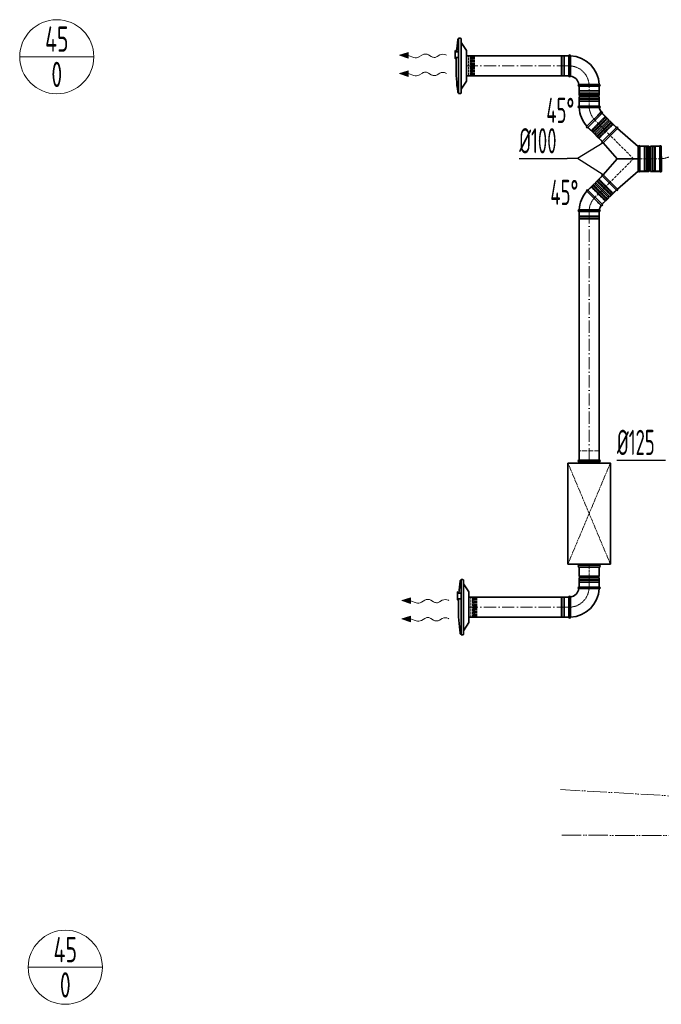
# Model space of a CAD drawing. Header units: millimetres. Extents: x 7400 to 85045, y 24168 to 123018.
# Tile 22 of 79: x 31108 to 34282, y 59615 to 64490. Entities that reach past the tile are written whole.
import ezdxf
from ezdxf.enums import TextEntityAlignment as Align

# ---------------------------------------------------------------- set-up
doc = ezdxf.new("R2010")
doc.units = ezdxf.units.MM
for name, pattern in [('ACAD_ISO02W100', [15, 12, -3]), ('ACAD_ISO05W100', [33, 24, -3, 0, -3, 0, -3]), ('ACAD_ISO10W100', [18, 12, -3, 0, -3]), ('phl_thick', [0])]:
    doc.linetypes.add(name, pattern=pattern)
for name, color, linetype, lineweight in [('VZT_01 SUP (PŘÍVOD) - OBRYS', 5, 'Continuous', 35), ('VZT_02 SUP (PŘÍVOD) - OSA', 5, 'ACAD_ISO10W100', 5), ('VZT_30 DISTRIBUČNÍ PRVKY - OBRYS', 1, 'Continuous', 35), ('VZT_35 TLUMIČE HLUKU - OBRYS', 1, 'Continuous', 35), ('VZT_36 TLUMIČE HLUKU - OSA', 1, 'ACAD_ISO10W100', 5), ('VZT_37 TLUMIČE HLUKU - DETAIL', 8, 'ACAD_ISO02W100', 5), ('VZT_52 POPIS - DISTRIBUCE', 7, 'Continuous', 5), ('VZT_60_KOTY - DIMENZE', 7, 'Continuous', 5), ('VZT_POŽADAVKY NA STAVBU - PODHLEDY', 4, 'ACAD_ISO05W100', 5)]:
    doc.layers.add(name, color=color, linetype=linetype, lineweight=lineweight)
for name, color, linetype, lineweight, plot in [('VZT_03 SUP (PŘÍVOD) - NETISK', 8, 'ACAD_ISO02W100', 5, False), ('VZT_34 DISTRIBUČNÍ PRVKY - NETISK', 8, 'ACAD_ISO02W100', 5, False), ('VZT_39 TLUMIČE HLUKU - NETISK', 8, 'ACAD_ISO02W100', 5, False)]:
    doc.layers.add(name, color=color, linetype=linetype, lineweight=lineweight, plot=plot)
doc.styles.add('EVORA_125', font='isocp.shx', dxfattribs={"width": 0.6, "height": 125})
doc.styles.add('JS', font='isocp.shx', dxfattribs={"width": 0.6, "height": 125})

msp = doc.modelspace()

# ---------------------------------------------------------------- linework, layer by layer
at = {"color": 0, "lineweight": 13}
for p, q in [((32986.4, 64313.9), (33029.6, 64327.2)), ((33029.2, 64299.3), (32986.4, 64313.9)), ((33029.2, 64299.3), (33029.4, 64313.3)), ((33029.6, 64327.2), (33029.4, 64313.3)), ((33029.4, 64313.3), (33058, 64303.6)), ((33083.4, 64305.8), (33100, 64316.2)), ((33130.9, 64315.8), (33142.9, 64307.8)), ((33173.8, 64307.4), (33186.8, 64315.6)), ((32986.4, 64223.9), (33029.6, 64237.2)), ((33029.2, 64209.3), (32986.4, 64223.9)), ((33029.2, 64209.3), (33029.4, 64223.3)), ((33029.6, 64237.2), (33029.4, 64223.3)), ((33029.4, 64223.3), (33058, 64213.6)), ((33083.4, 64215.8), (33100, 64226.2)), ((33130.9, 64225.8), (33142.9, 64217.8)), ((33173.8, 64217.4), (33186.8, 64225.6)), ((32998.1, 61613.6), (33041.3, 61626.9)), ((33041.3, 61626.9), (33041.1, 61613)), ((33041, 61599), (32998.1, 61613.6)), ((33041, 61599), (33041.1, 61613)), ((33041.1, 61613), (33069.8, 61603.3)), ((33095.2, 61605.5), (33111.7, 61615.9)), ((33142.7, 61615.5), (33154.6, 61607.5)), ((33185.6, 61607.1), (33198.6, 61615.3)), ((32998.1, 61523.6), (33041.3, 61536.9)), ((33041.3, 61536.9), (33041.1, 61523)), ((33041, 61509), (32998.1, 61523.6)), ((33041, 61509), (33041.1, 61523)), ((33041.1, 61523), (33069.8, 61513.3)), ((33095.2, 61515.5), (33111.7, 61525.9)), ((33142.7, 61525.5), (33154.6, 61517.5)), ((33185.6, 61517.1), (33198.6, 61525.3))]:
    msp.add_line(p, q, dxfattribs=at)
at = {"lineweight": 13}
for p, q in [((33216.9, 64315.7), (33220, 64313.9)), ((33216.9, 64225.7), (33220, 64223.9)), ((33228.7, 61615.4), (33231.8, 61613.6)), ((33228.7, 61525.4), (33231.8, 61523.6))]:
    msp.add_line(p, q, dxfattribs=at)
at = {"color": 0, "lineweight": 13, "extrusion": (0, 0, -1)}
for centre, start_param, end_param in [((33115.3, 64306.7), 0.766537, 2.375056), ((33158.5, 64317), 3.908129, 5.516649), ((33202.2, 64306.1), 0.766537, 2.320574), ((33068.1, 64315.4), 3.908129, 5.191299), ((33068.1, 64225.4), 3.908129, 5.191299), ((33115.3, 64216.7), 0.766537, 2.375056), ((33158.5, 64227), 3.908129, 5.516649), ((33202.2, 64216.1), 0.766537, 2.320574), ((33079.8, 61615.1), 3.908129, 5.191299), ((33127.1, 61606.4), 0.766537, 2.375056), ((33170.2, 61616.7), 3.908129, 5.516649), ((33213.9, 61605.8), 0.766537, 2.320574), ((33127.1, 61516.4), 0.766537, 2.375056), ((33213.9, 61515.8), 0.766537, 2.320574), ((33079.8, 61525.1), 3.908129, 5.191299), ((33170.2, 61526.7), 3.908129, 5.516649)]:
    msp.add_ellipse(centre, major_axis=(-21.5, 0.3), ratio=0.625, start_param=start_param, end_param=end_param, dxfattribs=at)
at = {"color": 0, "lineweight": 13}
for points in [[(33029.2, 64299.3), (33029.6, 64327.2), (32986.4, 64313.9)], [(33029.2, 64209.3), (33029.6, 64237.2), (32986.4, 64223.9)], [(33041, 61599), (33041.3, 61626.9), (32998.1, 61613.6)], [(33041, 61509), (33041.3, 61536.9), (32998.1, 61523.6)]]:
    msp.add_solid(points, dxfattribs=at)
at = {"layer": 'VZT_01 SUP (PŘÍVOD) - OBRYS'}
for p, q in [((33825.3, 64311.6), (33825.3, 64211.6)), ((33833.3, 64311.6), (33833.3, 64261.4)), ((33875.3, 64161.6), (33975.3, 64161.6)), ((33875.3, 64116.1), (33875.3, 64161.6)), ((33875.3, 64161.6), (33975.3, 64161.6)), ((33975.3, 64169.6), (33925.2, 64169.6)), ((33975.3, 64116.1), (33975.3, 64161.6)), ((33875.3, 64116.1), (33975.3, 64116.1)), ((33875.3, 64108.1), (33975.3, 64108.1)), ((33875.3, 64062.6), (33875.3, 64108.1)), ((33875.3, 64062.6), (33975.3, 64062.6)), ((33975.3, 64062.6), (33875.3, 64062.6)), ((33975.3, 64062.6), (33975.3, 64108.1)), ((33875.3, 64054.6), (33925.5, 64054.6)), ((33919.3, 63956.5), (33990, 64027.2)), ((33919.3, 63956.5), (33990, 64027.2)), ((34022.2, 63995.1), (33990, 64027.2)), ((33913.6, 63962.2), (33949.1, 63997.6)), ((33951.4, 63924.4), (34022.2, 63995.1)), ((33957.1, 63918.7), (34027.8, 63989.4)), ((34060, 63957.2), (34027.8, 63989.4)), ((33951.4, 63924.4), (33919.3, 63956.5)), ((33989.3, 63886.5), (33957.1, 63918.7)), ((33989.3, 63886.5), (34060, 63957.2)), ((34060, 63957.2), (33989.3, 63886.5)), ((33994.5, 63880.5), (34066, 63952)), ((34066, 63952), (34167.8, 63863)), ((33994.5, 63880.5), (34063.5, 63801.7)), ((34167.8, 63861.8), (34167.8, 63863)), ((34167.8, 63741.5), (34167.8, 63861.8)), ((34175.8, 63864.2), (34175.8, 63739.2)), ((34175.8, 63864.2), (34221.3, 63864.2)), ((34175.8, 63739.2), (34175.8, 63864.2)), ((34221.3, 63864.2), (34221.3, 63739.2)), ((34229.3, 63864.2), (34229.3, 63739.2)), ((34229.3, 63864.2), (34274.8, 63864.2)), ((34274.8, 63864.2), (34274.8, 63739.2)), ((34274.8, 63864.2), (34274.8, 63739.2)), ((33994.5, 63722.8), (34063.5, 63801.7)), ((34063.5, 63801.7), (34139, 63801.7)), ((34139, 63801.7), (34167.8, 63801.7)), ((34066, 63651.4), (33994.5, 63722.8)), ((34066, 63651.4), (34167.8, 63740.4)), ((34167.8, 63741.5), (34167.8, 63740.4)), ((34175.8, 63739.2), (34221.3, 63739.2)), ((34229.3, 63739.2), (34274.8, 63739.2)), ((33951.4, 63679), (33919.3, 63646.8)), ((33951.4, 63679), (34022.2, 63608.3)), ((33989.3, 63716.8), (33957.1, 63684.6)), ((33957.1, 63684.6), (34027.8, 63613.9)), ((33989.3, 63716.8), (34060, 63646.1)), ((34060, 63646.1), (33989.3, 63716.8)), ((33913.6, 63641.2), (33949.1, 63605.7)), ((33919.3, 63646.8), (33990, 63576.1)), ((33919.3, 63646.8), (33990, 63576.1)), ((34060, 63646.1), (34027.8, 63613.9)), ((34022.2, 63608.3), (33990, 63576.1)), ((33875.3, 63548.7), (33925.5, 63548.7)), ((33975.3, 63540.7), (33875.3, 63540.7)), ((33875.3, 61780), (33975.3, 61780)), ((33875.3, 61734.5), (33875.3, 61780)), ((33975.3, 61734.5), (33975.3, 61780)), ((33875.3, 61734.5), (33975.3, 61734.5)), ((33875.3, 61726.5), (33975.3, 61726.5)), ((33875.3, 61681), (33875.3, 61726.5)), ((33975.3, 61681), (33975.3, 61726.5)), ((33875.3, 61681), (33975.3, 61681)), ((33975.3, 61681), (33875.3, 61681)), ((33825.3, 61631), (33825.3, 61531)), ((33975.3, 61673), (33925.2, 61673)), ((33833.3, 61531), (33833.3, 61581.2))]:
    msp.add_line(p, q, dxfattribs=at)
for points in [[(33318.6, 64311.6), (33825.3, 64311.6)], [(33318.6, 64211.6), (33825.3, 64211.6)], [(33875.3, 62310), (33875.3, 63540.7)], [(33975.3, 62310), (33975.3, 63540.7)], [(33330.3, 61631), (33825.3, 61631)], [(33330.3, 61531), (33825.3, 61531)]]:
    msp.add_lwpolyline(points, dxfattribs=at)
for centre, radius, start, end in [((33829.3, 64311.6), 4, 0, 180), ((33825.3, 64161.6), 150, 3.0572, 86.9428), ((33829.3, 64211.6), 4, 180, 350.8522), ((33825.3, 64161.6), 50, 9.1478, 80.8522), ((33875.3, 64165.6), 4, 99.1478, 270), ((33975.3, 64165.6), 4, 270, 90), ((33875.3, 64112.1), 4, 270, 90), ((33975.3, 64112.1), 4, 90, 270), ((33875.3, 64058.6), 4, 90, 270), ((33975.3, 64058.6), 4, 279.1478, 90), ((34025.3, 64062.6), 150, 183.0572, 221.9428), ((34025.3, 64062.6), 50, 189.1478, 215.8522), ((33987.2, 64030.1), 4, 315, 125.8522), ((34025, 63992.2), 4, 135, 315), ((33916.4, 63959.4), 4, 135, 315), ((33954.3, 63921.5), 4, 315, 135), ((34062.8, 63954.4), 4, 322.6791, 135), ((33992.1, 63883.7), 4, 135, 307.3209), ((34172, 63862.5), 4.17, 23.4678, 177.7715), ((34225.3, 63864.2), 4, 180, 0), ((34278.6, 63862.5), 4.17, 30.2981, 156.5322), ((33992.1, 63719.6), 4, 52.6791, 225), ((34172, 63740.8), 4.17, 182.2285, 336.5322), ((34225.3, 63739.2), 4, 0, 180), ((34278.6, 63740.8), 4.17, 203.4678, 338.8928), ((33954.3, 63681.8), 4, 225, 45), ((34025.3, 63540.7), 150, 138.0572, 176.9428), ((33916.4, 63644), 4, 45, 225), ((34062.8, 63648.9), 4, 225, 37.3209), ((33987.2, 63573.3), 4, 234.1478, 45), ((34025, 63611.1), 4, 45, 225), ((33875.3, 63544.7), 4, 90, 270), ((33975.3, 63544.7), 4, 270, 80.8522), ((34025.3, 63540.7), 50, 144.1478, 170.8522), ((33875.3, 61730.5), 4, 270, 90), ((33975.3, 61730.5), 4, 90, 270), ((33875.3, 61677), 4, 90, 260.8522), ((33975.3, 61677), 4, 270, 90), ((33829.3, 61631), 4, 9.1478, 180), ((33825.3, 61681), 50, 279.1478, 350.8522), ((33825.3, 61681), 150, 273.0572, 356.9428), ((33829.3, 61531), 4, 180, 0)]:
    msp.add_arc(centre, radius, start, end, dxfattribs=at)
for points, knots in [([(33833.3, 64261.4), (33833.3, 64255.1), (33833.3, 64248.8), (33833.3, 64236.7), (33833.3, 64231.1), (33833.3, 64221.6), (33833.3, 64217.8), (33833.3, 64212.5), (33833.3, 64211.1), (33833.3, 64211), (33833.3, 64211), (33833.3, 64211)], [78.71119, 78.71119, 78.71119, 78.71119, 97.804615, 97.804615, 117.523893, 117.523893, 137.264303, 137.264303, 156.831737, 156.831737, 157.874915, 157.874915, 157.874915, 157.874915]), ([(33874.7, 64169.5), (33874.7, 64169.5), (33875.8, 64169.5), (33880.3, 64169.6), (33883.8, 64169.6), (33892.7, 64169.6), (33898, 64169.6), (33909.9, 64169.6), (33916.4, 64169.6), (33923.7, 64169.6), (33924.4, 64169.6), (33925.2, 64169.6)], [157.874915, 157.874915, 157.874915, 157.874915, 176.103874, 176.103874, 195.460379, 195.460379, 215.101284, 215.101284, 234.82164, 234.82164, 237.034743, 237.034743, 237.034743, 237.034743]), ([(33976, 64054.6), (33976, 64054.6), (33974.7, 64054.6), (33969.9, 64054.6), (33966.3, 64054.6), (33957.2, 64054.6), (33951.7, 64054.6), (33939.7, 64054.6), (33933.2, 64054.6), (33926.3, 64054.6), (33925.9, 64054.6), (33925.5, 64054.6)], [315.70122, 315.70122, 315.70122, 315.70122, 334.965455, 334.965455, 354.338127, 354.338127, 373.989756, 373.989756, 393.709228, 393.709228, 394.86093, 394.86093, 394.86093, 394.86093]), ([(33984.8, 64033.3), (33984.8, 64033.3), (33984.1, 64032.6), (33981.1, 64029.6), (33978.8, 64027.3), (33972.6, 64021.2), (33968.9, 64017.4), (33960.4, 64009), (33955.8, 64004.4), (33950.4, 63999), (33949.8, 63998.3), (33949.1, 63997.6)], [157.87026, 157.87026, 157.87026, 157.87026, 175.40249, 175.40249, 194.39223, 194.39223, 214.163463, 214.163463, 234.188574, 234.188574, 237.030498, 237.030498, 237.030498, 237.030498]), ([(34282.3, 63864.6), (34282.3, 63864.6), (34282.3, 63863), (34282.3, 63856.9), (34282.3, 63852.4), (34282.4, 63841), (34282.4, 63834.2), (34282.4, 63819.2), (34282.5, 63811.1), (34282.5, 63794.8), (34282.5, 63786.7), (34282.5, 63771.5), (34282.5, 63764.5), (34282.5, 63752.8), (34282.5, 63748), (34282.5, 63741.4), (34282.5, 63739.6), (34282.5, 63739.3), (34282.5, 63739.3), (34282.5, 63739.3)], [0, 0, 0, 0, 24.235852, 24.235852, 48.531845, 48.531845, 73.024415, 73.024415, 97.570898, 97.570898, 122.078339, 122.078339, 146.53579, 146.53579, 170.957495, 170.957495, 195.359468, 195.359468, 197.168246, 197.168246, 197.168246, 197.168246]), ([(33984.8, 63570), (33984.8, 63570), (33984.1, 63570.8), (33981.1, 63573.7), (33978.8, 63576.1), (33972.6, 63582.1), (33968.9, 63585.9), (33960.4, 63594.3), (33955.8, 63599), (33950.4, 63604.3), (33949.8, 63605), (33949.1, 63605.7)], [157.87026, 157.87026, 157.87026, 157.87026, 175.40249, 175.40249, 194.39223, 194.39223, 214.163463, 214.163463, 234.188574, 234.188574, 237.030498, 237.030498, 237.030498, 237.030498]), ([(33976, 63548.7), (33976, 63548.7), (33974.7, 63548.7), (33969.9, 63548.7), (33966.3, 63548.7), (33957.2, 63548.7), (33951.7, 63548.7), (33939.7, 63548.7), (33933.2, 63548.7), (33926.3, 63548.7), (33925.9, 63548.7), (33925.5, 63548.7)], [315.70122, 315.70122, 315.70122, 315.70122, 334.965455, 334.965455, 354.338127, 354.338127, 373.989756, 373.989756, 393.709228, 393.709228, 394.86093, 394.86093, 394.86093, 394.86093]), ([(33833.3, 61631.7), (33833.3, 61631.7), (33833.3, 61630.5), (33833.3, 61626.1), (33833.3, 61622.6), (33833.3, 61613.7), (33833.3, 61608.3), (33833.3, 61596.4), (33833.3, 61590), (33833.3, 61582.7), (33833.3, 61581.9), (33833.3, 61581.2)], [157.874915, 157.874915, 157.874915, 157.874915, 176.103874, 176.103874, 195.460379, 195.460379, 215.101284, 215.101284, 234.82164, 234.82164, 237.034743, 237.034743, 237.034743, 237.034743]), ([(33925.2, 61673), (33918.8, 61673), (33912.5, 61673), (33900.5, 61673), (33894.9, 61673), (33885.4, 61673.1), (33881.6, 61673.1), (33876.3, 61673.1), (33874.8, 61673.1), (33874.7, 61673.1), (33874.7, 61673.1), (33874.7, 61673.1)], [78.71119, 78.71119, 78.71119, 78.71119, 97.804615, 97.804615, 117.523893, 117.523893, 137.264303, 137.264303, 156.831737, 156.831737, 157.874915, 157.874915, 157.874915, 157.874915])]:
    msp.add_open_spline(points, degree=3, knots=knots, dxfattribs=at)
at = {"layer": 'VZT_02 SUP (PŘÍVOD) - OSA', "ltscale": 5}
for points in [[(33825.3, 64261.6), (33318.6, 64261.6)], [(33925.3, 63540.7), (33925.3, 62310)], [(33825.3, 61581), (33330.3, 61581)]]:
    msp.add_lwpolyline(points, dxfattribs=at)
at = {"layer": 'VZT_02 SUP (PŘÍVOD) - OSA', "ltscale": 0.3}
for points in [[(33925.3, 64161.6), (33925.3, 64161.6, 0.414214), (33825.3, 64261.6), (33825.3, 64261.6)], [(33925.3, 64062.6), (33925.3, 64062.6, 0.198912), (33954.6, 63991.9, 0.198912)], [(34274.8, 63801.7), (34274.8, 63801.7, 0.414214), (34399.8, 63926.7), (34399.8, 63926.7)], [(33925.3, 63540.7), (33925.3, 63540.7, -0.198912), (33954.6, 63611.5, -0.198912)], [(33825.3, 61581), (33825.3, 61581, 0.414214), (33925.3, 61681), (33925.3, 61681)]]:
    msp.add_lwpolyline(points, format="xyb", dxfattribs=at)
at = {"layer": 'VZT_02 SUP (PŘÍVOD) - OSA'}
for points in [[(33925.3, 64062.6), (33925.3, 64161.6)], [(34024.6, 63921.9), (33954.6, 63991.9)], [(34144.8, 63801.7), (34024.6, 63921.9)], [(34024.6, 63681.5), (34144.8, 63801.7), (34175.8, 63801.7)], [(34175.8, 63801.7), (34274.8, 63801.7)], [(34024.6, 63681.5), (33954.6, 63611.5)], [(33925.3, 61681), (33925.3, 61780)]]:
    msp.add_lwpolyline(points, dxfattribs=at)
at = {"layer": 'VZT_03 SUP (PŘÍVOD) - NETISK', "ltscale": 0.4}
for p, q in [((33787.3, 64310.6), (33787.3, 64212.6)), ((33791.3, 64310.6), (33787.3, 64310.6)), ((33791.3, 64310.6), (33791.3, 64212.6)), ((33791.8, 64309.6), (33791.3, 64309.6)), ((33791.8, 64311.6), (33791.8, 64211.6)), ((33792.3, 64311.6), (33791.8, 64311.6)), ((33792.3, 64311.6), (33792.3, 64211.6)), ((33799.3, 64309.6), (33792.3, 64309.6)), ((33799.3, 64311.6), (33799.3, 64211.6)), ((33799.8, 64311.6), (33799.3, 64311.6)), ((33799.8, 64311.6), (33799.8, 64211.6)), ((33803.3, 64309.6), (33799.8, 64309.6)), ((33803.3, 64310.6), (33803.3, 64212.6)), ((33825.3, 64310.6), (33803.3, 64310.6)), ((33791.3, 64212.6), (33787.3, 64212.6)), ((33791.8, 64213.6), (33791.3, 64213.6)), ((33792.3, 64211.6), (33791.8, 64211.6)), ((33799.3, 64213.6), (33792.3, 64213.6)), ((33799.8, 64211.6), (33799.3, 64211.6)), ((33803.3, 64213.6), (33799.8, 64213.6)), ((33825.3, 64212.6), (33803.3, 64212.6)), ((33876.3, 64139.6), (33876.3, 64161.6)), ((33974.3, 64139.6), (33974.3, 64161.6)), ((33975.3, 64136.1), (33875.3, 64136.1)), ((33875.3, 64135.6), (33875.3, 64136.1)), ((33975.3, 64135.6), (33875.3, 64135.6)), ((33975.3, 64128.6), (33875.3, 64128.6)), ((33875.3, 64128.1), (33875.3, 64128.6)), ((33975.3, 64128.1), (33875.3, 64128.1)), ((33974.3, 64139.6), (33876.3, 64139.6)), ((33974.3, 64127.6), (33876.3, 64127.6)), ((33876.3, 64123.6), (33876.3, 64127.6)), ((33974.3, 64123.6), (33876.3, 64123.6)), ((33877.3, 64136.1), (33877.3, 64139.6)), ((33877.3, 64128.6), (33877.3, 64135.6)), ((33877.3, 64127.6), (33877.3, 64128.1)), ((33973.3, 64136.1), (33973.3, 64139.6)), ((33973.3, 64128.6), (33973.3, 64135.6)), ((33973.3, 64127.6), (33973.3, 64128.1)), ((33974.3, 64123.6), (33974.3, 64127.6)), ((33975.3, 64135.6), (33975.3, 64136.1)), ((33975.3, 64128.1), (33975.3, 64128.6)), ((33875.3, 64096.1), (33975.3, 64096.1)), ((33875.3, 64096.1), (33875.3, 64095.6)), ((33875.3, 64095.6), (33975.3, 64095.6)), ((33875.3, 64088.6), (33975.3, 64088.6)), ((33875.3, 64088.6), (33875.3, 64088.1)), ((33875.3, 64088.1), (33975.3, 64088.1)), ((33876.3, 64100.6), (33974.3, 64100.6)), ((33876.3, 64100.6), (33876.3, 64096.6)), ((33876.3, 64096.6), (33974.3, 64096.6)), ((33876.3, 64084.6), (33974.3, 64084.6)), ((33876.3, 64084.6), (33876.3, 64062.6)), ((33877.3, 64096.6), (33877.3, 64096.1)), ((33877.3, 64095.6), (33877.3, 64088.6)), ((33877.3, 64088.1), (33877.3, 64084.6)), ((33973.3, 64096.6), (33973.3, 64096.1)), ((33973.3, 64095.6), (33973.3, 64088.6)), ((33973.3, 64088.1), (33973.3, 64084.6)), ((33974.3, 64100.6), (33974.3, 64096.6)), ((33974.3, 64084.6), (33974.3, 64062.6)), ((33975.3, 64096.1), (33975.3, 64095.6)), ((33975.3, 64088.6), (33975.3, 64088.1)), ((33989.3, 64026.5), (34004.8, 64011)), ((33935.5, 63941.7), (34004.8, 64011)), ((33937.3, 63938.5), (34008, 64009.2)), ((33937.7, 63938.1), (34008.4, 64008.9)), ((33942.6, 63933.2), (34013.3, 64003.9)), ((33943, 63932.8), (34013.7, 64003.5)), ((33944, 63933.2), (34013.3, 64002.5)), ((33946.8, 63930.4), (34016.1, 63999.7)), ((34032.4, 63983.4), (33963.1, 63914.1)), ((34036.3, 63980.9), (33965.6, 63910.2)), ((34035.2, 63980.6), (33965.9, 63911.3)), ((34036.7, 63980.6), (33965.9, 63909.9)), ((34041.6, 63975.6), (33970.9, 63904.9)), ((34042, 63975.3), (33971.2, 63904.6)), ((34043.7, 63972.1), (33974.4, 63902.8)), ((34004.1, 64010.3), (34006.6, 64007.8)), ((34007, 64007.4), (34011.9, 64002.5)), ((34008, 64009.2), (34008.4, 64008.9)), ((34012.3, 64002.1), (34012.6, 64001.8)), ((34013.3, 64003.9), (34013.7, 64003.5)), ((34013.3, 64002.5), (34016.1, 63999.7)), ((34035.2, 63980.6), (34032.4, 63983.4)), ((34034.9, 63979.5), (34034.5, 63979.9)), ((34040.2, 63974.2), (34035.2, 63979.2)), ((34036.7, 63980.6), (34036.3, 63980.9)), ((34043, 63971.4), (34040.5, 63973.8)), ((34042, 63975.3), (34041.6, 63975.6)), ((34059.3, 63956.5), (34043.7, 63972.1)), ((33920, 63957.2), (33935.5, 63941.7)), ((33936.2, 63942.4), (33938.7, 63939.9)), ((33937.3, 63938.5), (33937.7, 63938.1)), ((33939.1, 63939.6), (33944, 63934.6)), ((33942.6, 63933.2), (33943, 63932.8)), ((33944, 63933.2), (33946.8, 63930.4)), ((33944.4, 63934.3), (33944.7, 63933.9)), ((33965.9, 63911.3), (33963.1, 63914.1)), ((33965.9, 63909.9), (33965.6, 63910.2)), ((33967, 63911.6), (33966.6, 63912)), ((33972.3, 63906.3), (33967.4, 63911.3)), ((33971.2, 63904.6), (33970.9, 63904.9)), ((33975.1, 63903.5), (33972.7, 63906)), ((33990, 63887.2), (33974.4, 63902.8)), ((34175.8, 63861.7), (34197.8, 63861.7)), ((34197.8, 63741.7), (34197.8, 63861.7)), ((34197.8, 63860.7), (34201.3, 63860.7)), ((34201.3, 63740.7), (34201.3, 63862.7)), ((34201.3, 63862.7), (34201.8, 63862.7)), ((34201.8, 63740.7), (34201.8, 63862.7)), ((34201.8, 63860.7), (34208.8, 63860.7)), ((34208.8, 63740.7), (34208.8, 63862.7)), ((34208.8, 63862.7), (34209.3, 63862.7)), ((34209.3, 63740.7), (34209.3, 63862.7)), ((34209.3, 63860.7), (34209.8, 63860.7)), ((34209.8, 63741.7), (34209.8, 63861.7)), ((34209.8, 63861.7), (34213.8, 63861.7)), ((34213.8, 63741.7), (34213.8, 63861.7)), ((34236.8, 63861.7), (34236.8, 63741.7)), ((34240.8, 63861.7), (34236.8, 63861.7)), ((34240.8, 63861.7), (34240.8, 63741.7)), ((34241.3, 63860.7), (34240.8, 63860.7)), ((34241.3, 63862.7), (34241.3, 63740.7)), ((34241.8, 63862.7), (34241.3, 63862.7)), ((34241.8, 63862.7), (34241.8, 63740.7)), ((34248.8, 63860.7), (34241.8, 63860.7)), ((34248.8, 63862.7), (34248.8, 63740.7)), ((34249.3, 63862.7), (34248.8, 63862.7)), ((34249.3, 63862.7), (34249.3, 63740.7)), ((34252.8, 63860.7), (34249.3, 63860.7)), ((34252.8, 63861.7), (34252.8, 63741.7)), ((34274.8, 63861.7), (34252.8, 63861.7)), ((34175.8, 63741.7), (34197.8, 63741.7)), ((34197.8, 63742.7), (34201.3, 63742.7)), ((34201.3, 63740.7), (34201.8, 63740.7)), ((34201.8, 63742.7), (34208.8, 63742.7)), ((34208.8, 63740.7), (34209.3, 63740.7)), ((34209.3, 63742.7), (34209.8, 63742.7)), ((34209.8, 63741.7), (34213.8, 63741.7)), ((34240.8, 63741.7), (34236.8, 63741.7)), ((34241.3, 63742.7), (34240.8, 63742.7)), ((34241.8, 63740.7), (34241.3, 63740.7)), ((34248.8, 63742.7), (34241.8, 63742.7)), ((34249.3, 63740.7), (34248.8, 63740.7)), ((34252.8, 63742.7), (34249.3, 63742.7)), ((34274.8, 63741.7), (34252.8, 63741.7)), ((33944, 63670.1), (33946.8, 63673)), ((33946.8, 63673), (34016.1, 63603.7)), ((33963.1, 63689.2), (33965.9, 63692.1)), ((34032.4, 63619.9), (33963.1, 63689.2)), ((33965.6, 63693.1), (33965.9, 63693.5)), ((34036.3, 63622.4), (33965.6, 63693.1)), ((34036.7, 63622.8), (33965.9, 63693.5)), ((34035.2, 63622.8), (33965.9, 63692.1)), ((33966.6, 63691.4), (33967, 63691.7)), ((33967.4, 63692.1), (33972.3, 63697)), ((33970.9, 63698.4), (33971.2, 63698.8)), ((34041.6, 63627.7), (33970.9, 63698.4)), ((34042, 63628.1), (33971.2, 63698.8)), ((33972.7, 63697.4), (33975.1, 63699.8)), ((33974.4, 63700.6), (33990, 63716.1)), ((34043.7, 63631.3), (33974.4, 63700.6)), ((33920, 63646.1), (33935.5, 63661.7)), ((33935.5, 63661.7), (34004.8, 63592.4)), ((33936.2, 63661), (33938.7, 63663.4)), ((33937.3, 63664.8), (33937.7, 63665.2)), ((33937.3, 63664.8), (34008, 63594.1)), ((33937.7, 63665.2), (34008.4, 63594.5)), ((33939.1, 63663.8), (33944, 63668.7)), ((33942.6, 63670.1), (33943, 63670.5)), ((33942.6, 63670.1), (34013.3, 63599.4)), ((33943, 63670.5), (34013.7, 63599.8)), ((33944, 63670.1), (34013.3, 63600.8)), ((33944.4, 63669.1), (33944.7, 63669.4)), ((34034.5, 63623.5), (34034.9, 63623.8)), ((34035.2, 63624.2), (34040.2, 63629.1)), ((34040.5, 63629.5), (34043, 63632)), ((34041.6, 63627.7), (34042, 63628.1)), ((34043.7, 63631.3), (34059.3, 63646.8)), ((33989.3, 63576.8), (34004.8, 63592.4)), ((34004.1, 63593.1), (34006.6, 63595.5)), ((34007, 63595.9), (34011.9, 63600.8)), ((34008, 63594.1), (34008.4, 63594.5)), ((34012.3, 63601.2), (34012.6, 63601.6)), ((34013.3, 63600.8), (34016.1, 63603.7)), ((34013.3, 63599.4), (34013.7, 63599.8)), ((34032.4, 63619.9), (34035.2, 63622.8)), ((34036.3, 63622.4), (34036.7, 63622.8)), ((33876.3, 63518.7), (33876.3, 63540.7)), ((33974.3, 63518.7), (33974.3, 63540.7)), ((33875.3, 63515.2), (33975.3, 63515.2)), ((33875.3, 63514.7), (33875.3, 63515.2)), ((33875.3, 63514.7), (33975.3, 63514.7)), ((33875.3, 63507.7), (33975.3, 63507.7)), ((33875.3, 63507.2), (33875.3, 63507.7)), ((33875.3, 63507.2), (33975.3, 63507.2)), ((33876.3, 63518.7), (33974.3, 63518.7)), ((33876.3, 63506.7), (33974.3, 63506.7)), ((33876.3, 63502.7), (33876.3, 63506.7)), ((33876.3, 63502.7), (33974.3, 63502.7)), ((33877.3, 63515.2), (33877.3, 63518.7)), ((33877.3, 63507.7), (33877.3, 63514.7)), ((33877.3, 63506.7), (33877.3, 63507.2)), ((33973.3, 63515.2), (33973.3, 63518.7)), ((33973.3, 63507.7), (33973.3, 63514.7)), ((33973.3, 63506.7), (33973.3, 63507.2)), ((33974.3, 63502.7), (33974.3, 63506.7)), ((33975.3, 63514.7), (33975.3, 63515.2)), ((33975.3, 63507.2), (33975.3, 63507.7)), ((33975.3, 61714.5), (33875.3, 61714.5)), ((33875.3, 61714), (33875.3, 61714.5)), ((33975.3, 61714), (33875.3, 61714)), ((33975.3, 61707), (33875.3, 61707)), ((33875.3, 61706.5), (33875.3, 61707)), ((33975.3, 61706.5), (33875.3, 61706.5)), ((33974.3, 61719), (33876.3, 61719)), ((33876.3, 61715), (33876.3, 61719)), ((33974.3, 61715), (33876.3, 61715)), ((33974.3, 61703), (33876.3, 61703)), ((33876.3, 61681), (33876.3, 61703)), ((33877.3, 61714.5), (33877.3, 61715)), ((33877.3, 61707), (33877.3, 61714)), ((33877.3, 61703), (33877.3, 61706.5)), ((33973.3, 61714.5), (33973.3, 61715)), ((33973.3, 61707), (33973.3, 61714)), ((33973.3, 61703), (33973.3, 61706.5)), ((33974.3, 61715), (33974.3, 61719)), ((33974.3, 61681), (33974.3, 61703)), ((33975.3, 61714), (33975.3, 61714.5)), ((33975.3, 61706.5), (33975.3, 61707)), ((33787.3, 61532), (33787.3, 61630)), ((33787.3, 61630), (33791.3, 61630)), ((33791.3, 61532), (33791.3, 61630)), ((33791.3, 61629), (33791.8, 61629)), ((33791.8, 61531), (33791.8, 61631)), ((33791.8, 61631), (33792.3, 61631)), ((33792.3, 61531), (33792.3, 61631)), ((33792.3, 61629), (33799.3, 61629)), ((33799.3, 61531), (33799.3, 61631)), ((33799.3, 61631), (33799.8, 61631)), ((33799.8, 61531), (33799.8, 61631)), ((33799.8, 61629), (33803.3, 61629)), ((33803.3, 61532), (33803.3, 61630)), ((33803.3, 61630), (33825.3, 61630)), ((33787.3, 61532), (33791.3, 61532)), ((33791.3, 61533), (33791.8, 61533)), ((33791.8, 61531), (33792.3, 61531)), ((33792.3, 61533), (33799.3, 61533)), ((33799.3, 61531), (33799.8, 61531)), ((33799.8, 61533), (33803.3, 61533)), ((33803.3, 61532), (33825.3, 61532))]:
    msp.add_line(p, q, dxfattribs=at)
at = {"layer": 'VZT_30 DISTRIBUČNÍ PRVKY - OBRYS'}
for points in [[(33269, 64330.8, -0.015115), (33275.1, 64390.1), (33275.6, 64393.1, -0.36397), (33278.5, 64395.6), (33279.6, 64395.6)], [(33279.6, 64125.1), (33279.6, 64398.1), (33288.7, 64398.1, -0.414214), (33292.6, 64394.2), (33292.6, 64128.9, -0.414214), (33288.7, 64125.1), (33279.6, 64125.1)], [(33292.6, 64377.7), (33318, 64337.3, -0.141374), (33318.6, 64335.3), (33318.6, 64187.9, -0.141374), (33318, 64185.9), (33292.6, 64145.5)], [(33279.6, 64330.8), (33267.1, 64330.8, -0.267949), (33266.8, 64331.1), (33263.5, 64336.8, 0.267949), (33263.1, 64337), (33262.4, 64337), (33262.4, 64297.4), (33263.1, 64297.4, 0.267949), (33263.5, 64297.6), (33266.8, 64303.3, -0.267949), (33267.1, 64303.6), (33279.6, 64303.6)], [(33266.6, 64261.6, -0.010645), (33267.5, 64303.6, -0.010645)], [(33266.6, 64261.6, 0.0327), (33275.1, 64133.1), (33275.6, 64130.1, 0.36397), (33278.5, 64127.6), (33279.6, 64127.6)], [(33280.8, 61650.3, -0.015115), (33286.8, 61709.6), (33287.4, 61712.6, -0.36397), (33290.3, 61715), (33291.3, 61715)], [(33291.3, 61444.5), (33291.3, 61717.5), (33300.5, 61717.5, -0.414214), (33304.3, 61713.7), (33304.3, 61448.4, -0.414214), (33300.5, 61444.5), (33291.3, 61444.5)], [(33304.3, 61697.1), (33329.7, 61656.8, -0.141374), (33330.3, 61654.7), (33330.3, 61507.4, -0.141374), (33329.7, 61505.3), (33304.3, 61464.9)], [(33291.3, 61650.3), (33278.9, 61650.3, -0.267949), (33278.5, 61650.5), (33275.2, 61656.2, 0.267949), (33274.8, 61656.5), (33274.2, 61656.5), (33274.2, 61616.8), (33274.8, 61616.8, 0.267949), (33275.2, 61617), (33278.5, 61622.8, -0.267949), (33278.9, 61623), (33291.3, 61623)], [(33278.3, 61581, -0.010645), (33279.2, 61623, -0.010645)], [(33278.3, 61581, 0.0327), (33286.8, 61452.5), (33287.4, 61449.5, 0.36397), (33290.3, 61447), (33291.3, 61447)]]:
    msp.add_lwpolyline(points, format="xyb", dxfattribs=at)
at = {"layer": 'VZT_34 DISTRIBUČNÍ PRVKY - NETISK'}
for points in [[(33318.6, 64213.1), (33328.6, 64213.1), (33328.6, 64310.1), (33318.6, 64310.1)], [(33318.6, 64213.1), (33318.6, 64310.1)], [(33336.4, 64309.1), (33336.4, 64261.6)], [(33339.1, 64307.1), (33339.1, 64261.6)], [(33354.4, 64306.3), (33354.4, 64261.6)], [(33354.6, 64305.3), (33358.6, 64306.8), (33358.6, 64261.6)], [(33336.4, 64214.1), (33336.4, 64261.6)], [(33339.1, 64216), (33339.1, 64261.6)], [(33342.7, 64305.5), (33342.7, 64261.6)], [(33342.7, 64217.7), (33342.7, 64261.6)], [(33354.4, 64216.9), (33354.4, 64261.6)], [(33354.6, 64217.9), (33358.6, 64216.4), (33358.6, 64261.6)], [(33330.3, 61532.5), (33340.3, 61532.5), (33340.3, 61629.5), (33330.3, 61629.5)], [(33330.3, 61532.5), (33330.3, 61629.5)], [(33348.2, 61628.5), (33348.2, 61581)], [(33350.9, 61626.6), (33350.9, 61581)], [(33354.5, 61624.9), (33354.5, 61581)], [(33366.2, 61625.7), (33366.2, 61581)], [(33366.4, 61624.8), (33370.3, 61626.2), (33370.3, 61581)], [(33348.2, 61533.5), (33348.2, 61581)], [(33350.9, 61535.5), (33350.9, 61581)], [(33354.5, 61537.1), (33354.5, 61581)], [(33366.2, 61536.4), (33366.2, 61581)], [(33366.4, 61537.3), (33370.3, 61535.9), (33370.3, 61581)]]:
    msp.add_lwpolyline(points, dxfattribs=at)
for points in [[(33328.6, 64309.1), (33336.4, 64309.1, -0.291473), (33338.8, 64307.6, -0.291473)], [(33348.5, 64313.7), (33347, 64307.8, 0.058981), (33347, 64307.2), (33347, 64261.6)], [(33348.5, 64313.7), (33349.9, 64308, -0.060863), (33350, 64307.3), (33350, 64261.6)], [(33348.5, 64209.5), (33347, 64215.4, -0.058981), (33347, 64216), (33347, 64261.6)], [(33348.5, 64209.5), (33349.9, 64215.2, 0.060863), (33350, 64215.8), (33350, 64261.6)], [(33328.6, 64214.1), (33336.4, 64214.1, 0.291473), (33338.8, 64215.6, 0.291473)], [(33340.3, 61628.5), (33348.2, 61628.5, -0.291473), (33350.6, 61627, -0.291473)], [(33360.2, 61633.2), (33358.8, 61627.2, 0.058981), (33358.7, 61626.6), (33358.7, 61581)], [(33360.2, 61633.2), (33361.6, 61627.4, -0.060863), (33361.7, 61626.8), (33361.7, 61581)], [(33360.2, 61528.9), (33358.8, 61534.9, -0.058981), (33358.7, 61535.5), (33358.7, 61581)], [(33360.2, 61528.9), (33361.6, 61534.6, 0.060863), (33361.7, 61535.3), (33361.7, 61581)], [(33340.3, 61533.5), (33348.2, 61533.5, 0.291473), (33350.6, 61535.1, 0.291473)]]:
    msp.add_lwpolyline(points, format="xyb", dxfattribs=at)
for centre, radius, start, end in [((33342.3, 64309.3), 3.88, 207.4993, 276.6735), ((33349.1, 64297.2), 10.5, 59.7176, 127.8378), ((33342.3, 64213.8), 3.88, 83.3265, 152.5007), ((33349.1, 64225.9), 10.5, 232.1622, 300.2824), ((33354, 61628.8), 3.88, 207.4993, 276.6735), ((33360.9, 61616.7), 10.5, 59.7176, 127.8378), ((33354, 61533.3), 3.88, 83.3265, 152.5007), ((33360.9, 61545.4), 10.5, 232.1622, 300.2824)]:
    msp.add_arc(centre, radius, start, end, dxfattribs=at)
at = {"layer": 'VZT_35 TLUMIČE HLUKU - OBRYS'}
for p, q in [((33975.3, 62310), (33875.3, 62310)), ((33975.3, 61780), (33875.3, 61780))]:
    msp.add_line(p, q, dxfattribs=at)
msp.add_lwpolyline([(33820.3, 62295), (33820.3, 61795), (34030.3, 61795), (34030.3, 62295)], close=True, dxfattribs=at)
for points in [[(33975.3, 62301), (33875.3, 62301)], [(33875.3, 62301), (33875.3, 62295)], [(33975.3, 62301), (33975.3, 62295)], [(33875.3, 61789), (33875.3, 61795)], [(33975.3, 61789), (33875.3, 61789)], [(33975.3, 61789), (33975.3, 61795)]]:
    msp.add_lwpolyline(points, dxfattribs=at)
for centre, start, end in [((33875.3, 62305.5), 90, 270), ((33975.3, 62305.5), 270, 90), ((33875.3, 61784.5), 90, 270), ((33975.3, 61784.5), 270, 90)]:
    msp.add_arc(centre, 4.5, start, end, dxfattribs=at)
at = {"layer": 'VZT_36 TLUMIČE HLUKU - OSA', "ltscale": 5}
for points in [[(33925.3, 62310), (33925.3, 62295)], [(33925.3, 62310), (33925.3, 62295)], [(33925.3, 62310), (33925.3, 62295)], [(33925.3, 61780), (33925.3, 61795)]]:
    msp.add_lwpolyline(points, dxfattribs=at)
at = {"layer": 'VZT_37 TLUMIČE HLUKU - DETAIL', "lineweight": 5}
for points in [[(33820.3, 62295), (34030.3, 61795)], [(33820.3, 61795), (34030.3, 62295)]]:
    msp.add_lwpolyline(points, dxfattribs=at)
at = {"layer": 'VZT_39 TLUMIČE HLUKU - NETISK', "ltscale": 2}
for points in [[(33975.3, 62310), (33975.3, 62355), (33875.3, 62355), (33875.3, 62310)], [(33975.3, 61780), (33975.3, 61735), (33875.3, 61735), (33875.3, 61780)]]:
    msp.add_lwpolyline(points, dxfattribs=at)
at = {"layer": 'VZT_52 POPIS - DISTRIBUCE'}
for p, q in [((31107.8, 64306.8), (31474.6, 64306.8)), ((31149.9, 59798.2), (31516.7, 59798.2))]:
    msp.add_line(p, q, dxfattribs=at)
for centre in [(31291.2, 64306.8), (31333.3, 59798.2)]:
    msp.add_circle(centre, 183.4, dxfattribs=at)
at = {"layer": 'VZT_60_KOTY - DIMENZE', "linetype": 'ByBlock', "lineweight": -2}
msp.add_line((33867, 63803.1), (33817, 63803.1), dxfattribs=at)
for points in [[(33994.5, 63880.5), (33867, 63803.1)], [(33579.4, 63803.1), (33817, 63803.1)], [(33994.5, 63722.8), (33867, 63803.1)], [(33867, 63803.1), (33867, 63803.1)], [(34062.8, 62309.6), (34303.4, 62309.6)]]:
    msp.add_lwpolyline(points, dxfattribs=at)
at = {"layer": 'VZT_POŽADAVKY NA STAVBU - PODHLEDY', "ltscale": 4}
for p, q in [((33784.3, 60678), (37984.3, 60437.4)), ((37984.3, 60437.4), (33785.3, 60452.4))]:
    msp.add_line(p, q, dxfattribs=at)

# ---------------------------------------------------------------- texts
at = {"layer": 'VZT_52 POPIS - DISTRIBUCE', "ltscale": 50, "style": 'JS', "width": 0.7}
for s, p in [('45', (31291.2, 64394.3)), ('0', (31291.2, 64219.3)), ('45', (31333.3, 59885.7)), ('0', (31333.3, 59710.7))]:
    msp.add_text(s, height=125, dxfattribs=at).set_placement(p, align=Align.MIDDLE_CENTER)
at = {"layer": 'VZT_60_KOTY - DIMENZE', "style": 'EVORA_125', "width": 0.6}
for p in [(33713.4, 63978.7), (33733.4, 63572.4)]:
    msp.add_text('45°', height=125, dxfattribs=at).set_placement(p)
at = {"layer": 'VZT_60_KOTY - DIMENZE', "linetype": 'phl_thick', "char_height": 125, "attachment_point": 1, "style": 'EVORA_125'}
for s, insert in [('%%C100', (33579.4, 63953.1)), ('%%C125', (34062.8, 62459.6))]:
    msp.add_mtext(s, dxfattribs=dict(at, insert=insert))

doc.saveas('drawing.dxf')
